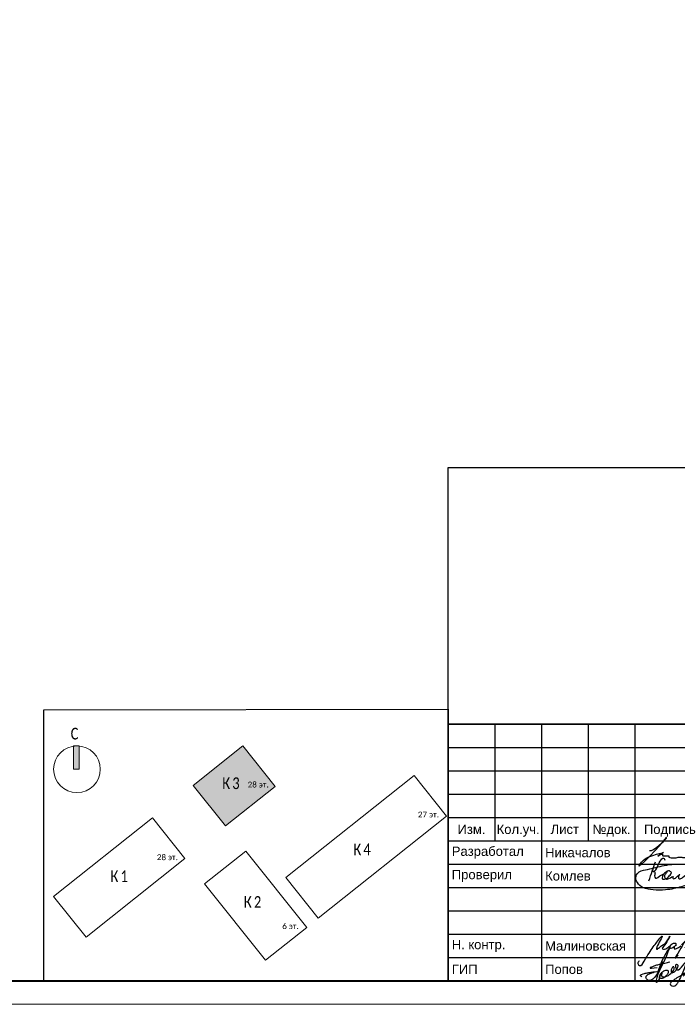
# Model space of a CAD drawing. Header units: millimetres. Extents: x -195178 to 1761886, y 140622 to 301105.
# Tile 7 of 131: x -102034 to -87944, y 182305 to 203401. Entities that reach past the tile are written whole.
import ezdxf
from ezdxf.enums import TextEntityAlignment as Align

# ---------------------------------------------------------------- set-up
doc = ezdxf.new("R2010")
doc.units = ezdxf.units.MM
doc.layers.get('Defpoints').update_dxf_attribs({"color": 252})
doc.layers.add('0_S_Grey_01', color=9, linetype='Continuous', lineweight=5, true_color=0x808080)
doc.layers.add('DB CP Подписи', color=7, linetype='Continuous', lineweight=25, true_color=0x0a45f5)
for name, color, linetype, lineweight in [('DB CP Оформление', 7, 'Continuous', 25), ('Рамка', 7, 'Continuous', 18), ('Типовые аннотации', 252, 'Continuous', 5)]:
    doc.layers.add(name, color=color, linetype=linetype, lineweight=lineweight)
doc.layers.add('формат', color=250, linetype='Continuous')
doc.styles.add('Arial', font='arial.ttf', dxfattribs={"width": 0.9, "height": 699.9999999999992})
doc.styles.add('Calibri Light_10', font='calibril.ttf', dxfattribs={"height": 1})
doc.styles.add('Calibri Light_9', font='isocpeur.ttf', dxfattribs={"width": 0.8, "height": 2})
doc.styles.add('CP.Text', font='arial.ttf')

# ---------------------------------------------------------------- blocks, each defined once
blk = doc.blocks.new('*U29')
at = {"color": 0, "lineweight": 0}
blk.add_lwpolyline([(-594, 4.393872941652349e-15), (6.661338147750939e-14, 6.661338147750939e-14), (3.331937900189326e-14, 420.0000000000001), (-594.0000000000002, 420.0000000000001)], close=True, dxfattribs=at)
at = {"lineweight": 40}
blk.add_lwpolyline([(-574, 5.000000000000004), (-4.999999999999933, 5.000000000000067), (-4.999999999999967, 415.0000000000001), (-574.0000000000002, 415.0000000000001)], close=True, dxfattribs=at)
at = {"style": 'Arial', "width": 0.9, "flags": 8}
blk.add_attdef('FORMAT', (-36.87188609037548, 1.257088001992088), '', height=2.8, dxfattribs=at)
blk = doc.blocks.new('0_AS_SLK8_BUG_2000 - 0_AS_SLK8_BUG_2000-4765957-Надземная часть_ Корпус 3_ План 1 этажа на отм_-1_640')
at = {"layer": 'Типовые аннотации'}
blk.add_hatch(color=256, dxfattribs=at).paths.add_polyline_path([(-64.89341031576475, 34.73339586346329), (-65.89341031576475, 34.73339586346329), (-65.89341031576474, 38.73339586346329), (-64.89341031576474, 38.73339586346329)])
at = {"layer": 'Типовые аннотации', "true_color": 0xc0c0c0}
blk.add_hatch(color=9, dxfattribs=at).paths.add_polyline_path([(-31.32252260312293, 31.77071233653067), (-39.81073791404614, 25.012554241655), (-45.35429616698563, 31.97523776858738), (-36.8660808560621, 38.73339586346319)])
at = {"layer": '0_S_Grey_01'}
for p, q in [((-36.8660808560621, 38.73339586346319), (-45.35429616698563, 31.97523776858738)), ((-31.32252260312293, 31.77071233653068), (-36.8660808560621, 38.73339586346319)), ((-7.517170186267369, 33.65954697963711), (-29.50047435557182, 16.15685182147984)), ((-1.973611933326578, 26.69686345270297), (-7.517170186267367, 33.65954697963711)), ((-45.35429616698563, 31.97523776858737), (-39.81073791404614, 25.012554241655)), ((-39.81073791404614, 25.012554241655), (-31.32252260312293, 31.77071233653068)), ((-52.35609507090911, 26.40053658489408), (-69.29341031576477, 12.91536332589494)), ((-46.8125368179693, 19.4378530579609), (-52.35609507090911, 26.40053658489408)), ((-23.95691610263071, 9.194168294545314), (-1.973611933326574, 26.69686345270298)), ((-36.33025549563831, 20.72135777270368), (-43.4102876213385, 15.08436876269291)), ((-25.91272608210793, 7.636989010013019), (-36.33025549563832, 20.72135777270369)), ((-63.7498520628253, 5.952679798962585), (-46.8125368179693, 19.4378530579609)), ((-29.50047435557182, 16.15685182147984), (-23.95691610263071, 9.194168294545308)), ((-43.4102876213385, 15.08436876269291), (-32.99275820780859, 2.000000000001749)), ((-69.29341031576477, 12.91536332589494), (-63.7498520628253, 5.952679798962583)), ((-32.9927582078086, 2.000000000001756), (-25.91272608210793, 7.63698901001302))]:
    blk.add_line(p, q, dxfattribs=at)
at = {"layer": 'Типовые аннотации'}
for p, q in [((-64.89341031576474, 38.73339586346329), (-65.89341031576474, 38.73339586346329)), ((-65.89341031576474, 38.73339586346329), (-65.89341031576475, 34.73339586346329)), ((-64.89341031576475, 34.73339586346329), (-64.89341031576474, 38.73339586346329)), ((-36.8660808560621, 38.73339586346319), (-45.35429616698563, 31.97523776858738)), ((-31.32252260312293, 31.77071233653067), (-36.8660808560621, 38.73339586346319)), ((-65.89341031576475, 34.73339586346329), (-64.89341031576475, 34.73339586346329)), ((-45.35429616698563, 31.97523776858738), (-39.81073791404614, 25.012554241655)), ((-39.81073791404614, 25.012554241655), (-31.32252260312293, 31.77071233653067))]:
    blk.add_line(p, q, dxfattribs=at)
blk.add_circle((-65.29341031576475, 34.73339586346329), 3.999999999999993, dxfattribs=at)
at = {"layer": 'Типовые аннотации', "attachment_point": 1}
for s, insert, char_height, width, style in [('\\fCalibri Light|b0|i0|c204|p34|;C', (-66.37824129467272, 41.84007573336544), 2, 2.0843875, 'Calibri Light_9'), ('\\fCalibri Light|b0|i0|c204|p34|;К', (-40.39984909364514, 33.33828071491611), 2, 2.0843875, 'Calibri Light_9'), ('\\fCalibri Light|b0|i0|c204|p34|;3', (-38.68005742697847, 33.33828071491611), 2, 1.92405, 'Calibri Light_9'), ('28 ', (-36.04619677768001, 32.60764187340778), 1, 2.32489375, 'Calibri Light_10'), ('эт', (-34.12796761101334, 32.60764187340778), 1, 1.603375, 'Calibri Light_10'), ('\\fCalibri Light|b0|i0|c204|p34|;.', (-32.80505094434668, 32.60764187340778), 1, 0.4810124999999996, 'Calibri Light_10')]:
    blk.add_mtext(s, dxfattribs=dict(at, insert=insert, char_height=char_height, width=width, style=style))
at = {"layer": 'Типовые аннотации', "color": 8, "true_color": 0x808080, "attachment_point": 1}
for s, insert, char_height, width, style in [('\\fCalibri Light|b0|i0|c204|p34|;К', (-40.39984909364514, 33.33828071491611), 2, 2.0843875, 'Calibri Light_9'), ('\\fCalibri Light|b0|i0|c204|p34|;3', (-38.68005742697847, 33.33828071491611), 2, 1.92405, 'Calibri Light_9'), ('28 ', (-36.04619677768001, 32.60764187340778), 1, 2.32489375, 'Calibri Light_10'), ('эт', (-34.12796761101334, 32.60764187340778), 1, 1.603375, 'Calibri Light_10'), ('\\fCalibri Light|b0|i0|c204|p34|;.', (-32.80505094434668, 32.60764187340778), 1, 0.4810124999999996, 'Calibri Light_10'), ('27 ', (-6.864468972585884, 27.4772806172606), 1, 2.32489375, 'Calibri Light_10'), ('эт', (-4.946239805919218, 27.4772806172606), 1, 1.603375, 'Calibri Light_10'), ('\\fCalibri Light|b0|i0|c204|p34|;.', (-3.623323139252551, 27.4772806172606), 1, 0.4810124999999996, 'Calibri Light_10'), ('\\fCalibri Light|b0|i0|c204|p34|;К', (-17.92569001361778, 22.00657472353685), 2, 2.0843875, 'Calibri Light_9'), ('\\fCalibri Light|b0|i0|c204|p34|;4', (-16.20589834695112, 22.00657472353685), 2, 1.92405, 'Calibri Light_9'), ('28 ', (-51.60674181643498, 20.15287817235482), 1, 2.32489375, 'Calibri Light_10'), ('эт', (-49.68851264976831, 20.15287817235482), 1, 1.603375, 'Calibri Light_10'), ('\\fCalibri Light|b0|i0|c204|p34|;.', (-48.36559598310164, 20.15287817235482), 1, 0.4810124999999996, 'Calibri Light_10'), ('\\fCalibri Light|b0|i0|c204|p34|;К', (-59.55569245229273, 17.38921328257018), 2, 2.0843875, 'Calibri Light_9'), ('\\fCalibri Light|b0|i0|c204|p34|;1', (-57.83590078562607, 17.38921328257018), 2, 1.92405, 'Calibri Light_9'), ('\\fCalibri Light|b0|i0|c204|p34|;К', (-36.69054182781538, 12.9809562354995), 2, 2.0843875, 'Calibri Light_9'), ('\\fCalibri Light|b0|i0|c204|p34|;2', (-34.97075016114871, 12.9809562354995), 2, 1.92405, 'Calibri Light_9'), ('6 ', (-30.11289359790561, 8.335616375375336), 1, 1.36286875, 'Calibri Light_10'), ('эт', (-28.98841443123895, 8.335616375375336), 1, 1.603375, 'Calibri Light_10'), ('\\fCalibri Light|b0|i0|c204|p34|;.', (-27.66549776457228, 8.335616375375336), 1, 0.4810125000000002, 'Calibri Light_10')]:
    blk.add_mtext(s, dxfattribs=dict(at, insert=insert, char_height=char_height, width=width, style=style))
blk = doc.blocks.new('Попов')
at = {"layer": 'DB CP Подписи', "color": 160, "true_color": 0x0a45f5}
for points in [[(7.394956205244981, 7.032094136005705), (4.284556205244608, 0.8400941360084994), (3.982156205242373, 0.4944941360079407), (3.665356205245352, 0.2583778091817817), (3.190156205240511, 0.09837780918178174), (2.801356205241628, 0.2064941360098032), (2.509696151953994, 0.451294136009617), (2.383756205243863, 0.7680941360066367), (2.429696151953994, 0.9984941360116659), (2.62855620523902, 1.243294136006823), (3.319756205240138, 1.603294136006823), (3.895756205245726, 1.848094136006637), (4.370956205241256, 1.992094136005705), (4.918156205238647, 1.992094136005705)], [(7.394956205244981, 7.032094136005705), (6.962956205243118, 6.427294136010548), (4.918156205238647, 1.992094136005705)], [(8.094156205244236, 0.03369413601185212), (8.828556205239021, 0.5520941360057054), (9.980556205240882, 1.272094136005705), (10.85895620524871, 1.761694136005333), (10.41255620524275, 1.084894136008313), (11.57895620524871, 2.611294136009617), (12.16935620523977, 3.84969413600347), (12.471756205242, 4.713694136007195), (12.629696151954, 5.419294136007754), (12.689696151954, 6.2400941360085), (12.54375620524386, 6.945694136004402), (12.34215620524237, 7.075294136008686), (12.03975620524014, 7.075294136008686), (11.64969615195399, 6.6000941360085), (11.379696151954, 5.779294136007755), (11.21895620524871, 4.728094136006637), (10.72935620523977, 3.014494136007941), (9.418956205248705, 0.0336941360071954)], [(5.979696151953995, 4.069175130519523), (4.859696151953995, -0.1216221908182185), (5.311356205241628, 0.624094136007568), (5.311356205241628, 0.8688941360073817), (5.624396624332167, 1.697142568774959), (6.247356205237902, 2.150494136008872), (6.650556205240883, 2.323294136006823), (6.909756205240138, 2.323294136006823), (7.125756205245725, 2.150494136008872), (7.125756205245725, 1.747294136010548), (6.82335620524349, 1.243294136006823), (6.333756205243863, 0.7968941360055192), (5.714556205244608, 0.5088941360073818), (5.412156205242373, 0.5952941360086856), (5.49855620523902, 1.286494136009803), (5.817585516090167, 1.879286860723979), (5.714556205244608, 1.286494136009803), (5.829756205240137, 0.9552941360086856), (6.146556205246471, 0.8832941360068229), (6.794556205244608, 1.012894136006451), (7.528956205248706, 1.459294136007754), (8.119356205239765, 2.064094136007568), (8.407356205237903, 2.510494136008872), (8.407356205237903, 2.899294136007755), (8.320956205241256, 3.028894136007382), (8.090556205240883, 2.956894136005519), (7.816956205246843, 2.366494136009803), (7.816956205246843, 1.963294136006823), (7.989756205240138, 1.776094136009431), (8.364156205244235, 1.891294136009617), (8.82495620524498, 2.323294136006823), (9.055356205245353, 2.697694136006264), (9.271356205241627, 3.302494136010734), (9.012156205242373, 3.561694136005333), (8.882556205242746, 3.561694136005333), (8.709696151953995, 3.3600941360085), (8.709696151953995, 2.978377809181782), (9.039696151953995, 2.408377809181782), (10.349696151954, 3.378377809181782), (11.11969615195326, 4.410259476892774), (11.27818451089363, 5.133235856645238), (11.35539592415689, 5.654323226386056), (11.38831620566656, 5.819447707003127), (11.35539592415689, 5.654323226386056)], [(3.521356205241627, 2.971294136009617), (3.294445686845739, 2.859738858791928), (4.789696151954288, 2.859738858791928)], [(3.521356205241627, 2.971294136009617), (4.126156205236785, 3.244894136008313), (4.932556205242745, 3.475294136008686), (6.444556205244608, 3.835294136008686), (7.495756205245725, 4.080094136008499)], [(1.534156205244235, 0.8688941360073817), (1.303756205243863, 1.041694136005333), (1.217356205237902, 1.214494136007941), (1.447756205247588, 1.416094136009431), (2.038156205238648, 1.603294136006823), (2.815756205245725, 1.761694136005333), (3.506956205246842, 1.876894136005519), (4.357209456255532, 1.989153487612), (4.918156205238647, 1.992094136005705)]]:
    blk.add_spline(points, degree=3, dxfattribs=at)
at = {"layer": 'DB CP Подписи'}
blk.add_spline([(8.094156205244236, 0.03369413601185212), (7.791756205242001, -0.2544480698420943), (7.618956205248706, -0.4847058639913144), (7.618956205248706, -0.8015058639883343), (7.950156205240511, -1.060705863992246), (8.569356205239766, -1.060705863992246), (8.943756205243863, -0.7583058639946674), (9.116556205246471, -0.4991058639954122), (9.418956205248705, 0.0336941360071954)], degree=3, dxfattribs=at)
blk = doc.blocks.new('A$Cf51998ab')
at = {"layer": 'DB CP Подписи'}
for points in [[(2.024743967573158, 7.175397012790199), (0.02474396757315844, 3.175397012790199), (2.524743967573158, 0.1753970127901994), (9.524743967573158, 6.675397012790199), (17.02474396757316, 19.1753970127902), (23.52474396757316, 28.6753970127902), (29.02474396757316, 35.6753970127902), (35.52474396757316, 43.6753970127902), (36.52474396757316, 44.6753970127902), (30.02474396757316, 30.6753970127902), (28.52474396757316, 26.1753970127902), (28.52474396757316, 25.1753970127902), (31.52474396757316, 26.6753970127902), (36.02474396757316, 30.1753970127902), (43.52474396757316, 36.1753970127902), (45.52474396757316, 39.1753970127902), (47.52474396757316, 42.6753970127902), (47.52474396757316, 43.1753970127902), (48.02474396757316, 44.1753970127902), (40.52474396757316, 31.1753970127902), (37.52474396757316, 25.6753970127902), (40.52474396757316, 25.1753970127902), (47.02474396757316, 28.6753970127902), (47.52474396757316, 29.1753970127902)], [(66.52474396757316, 31.6753970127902), (75.02474396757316, 39.1753970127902), (79.02474396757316, 43.6753970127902), (79.52474396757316, 46.6753970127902), (75.02474396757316, 41.6753970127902), (69.02474396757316, 32.6753970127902), (61.02474396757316, 18.6753970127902), (57.02474396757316, 11.6753970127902), (61.52474396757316, 15.6753970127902)], [(57.52474396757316, 34.1753970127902), (54.52474396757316, 34.1753970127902), (50.02474396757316, 31.1753970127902), (49.52474396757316, 26.1753970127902), (54.02474396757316, 27.6753970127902), (56.02474396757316, 29.1753970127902), (58.02474396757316, 33.1753970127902), (57.52474396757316, 34.1753970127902)], [(59.02474396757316, 30.6753970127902), (55.49455854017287, 28.71229258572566), (55.52474396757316, 25.6753970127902), (57.52474396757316, 25.6753970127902), (62.02474396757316, 27.6753970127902), (65.02474396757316, 29.6753970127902), (65.52474396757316, 30.1753970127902)], [(71.80259313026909, 27.23596012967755), (75.18207571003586, 30.02247973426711), (81.43411698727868, 33.40007838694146), (87.77064376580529, 36.27103771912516), (91.06563812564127, 37.45319772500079)]]:
    blk.add_spline(points, degree=3, dxfattribs=at)
blk = doc.blocks.new('A$C5BE547C8')
at = {"layer": 'DB CP Подписи', "color": 160, "true_color": 0x0a45f5}
for points in [[(12.77064067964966, 273.4620631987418), (54.9465189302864, 284.4855278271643), (94.154754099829, 355.2698806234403), (190.2780455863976, 461.4464249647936), (197.8667517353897, 439.9583000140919)], [(553.6754189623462, 292.4671654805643), (541.1363445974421, 294.8536106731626), (543.5881781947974, 221.3447915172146), (618.3679039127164, 188.8783703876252), (688.8570107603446, 181.5274854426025), (702.341915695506, 169.2760206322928), (655.1448083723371, 128.8461685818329), (445.8771119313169, 43.72502877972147), (210.5232081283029, -1.356840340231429), (25.1820216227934, -2.336883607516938), (-119.9528827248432, 30.00445333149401), (-207.229957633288, 105.4676031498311), (-226.8427679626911, 202.491644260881), (-177.8107121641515, 263.2541753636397), (-54.24994114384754, 301.4757719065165), (189.9297362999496, 360.2782164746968), (498.8316938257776, 377.9189649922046), (787.0024744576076, 349.3846527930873)], [(-36.17550682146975, 134.4371501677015), (61.71678818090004, 412.4869762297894)], [(240.4512582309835, 278.160545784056), (216.6761126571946, 242.9138925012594), (193.0570860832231, 200.9501308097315), (214.3763311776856, 163.8837520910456), (260.4151262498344, 165.1061032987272), (324.2741268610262, 195.7046833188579), (317.2758679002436, 178.2197674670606), (323.3993369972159, 165.9803596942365), (371.5122399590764, 186.0879841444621), (421.3747226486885, 228.0517155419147), (401.2547955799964, 186.9622102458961), (414.3764636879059, 162.4833644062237), (464.2389463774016, 183.4652452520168), (539.4700353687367, 247.2851138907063), (556.5207641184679, 274.5734312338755), (553.6754189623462, 292.4671654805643)], [(12.77064067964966, 273.4620631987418), (53.68175455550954, 259.2054039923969), (47.35787273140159, 207.3811667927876), (60.00563637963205, 173.2529950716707), (97.94904722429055, 183.3650324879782)], [(97.94904722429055, 183.3650324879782), (177.0679458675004, 224.8184770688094), (161.8986921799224, 163.5096667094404), (207.1457470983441, 161.4226177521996), (266.314922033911, 204.5548820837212), (296.9437179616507, 255.3396693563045), (253.785020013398, 280.3842265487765), (197.7158576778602, 243.8061435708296), (177.076149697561, 224.897245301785)]]:
    blk.add_spline(points, degree=3, dxfattribs=at)
blk = doc.blocks.new('Никачалов')
blk.add_lwpolyline([(-307.2528087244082, -10.52482762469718), (-266.7209943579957, -10.52482762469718), (-217.2917009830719, 12.19796214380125), (-151.053767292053, 56.65713122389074), (-104.5903002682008, 97.1639252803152), (-42.3079472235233, 148.5397506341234), (-2.762450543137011, 181.1417946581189), (25.90605847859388, 213.7455219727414), (43.7010164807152, 235.4819012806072), (55.56432182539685, 255.2404097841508), (61.49597449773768, 269.0720390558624), (48.64291482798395, 267.0958515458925), (20.96416013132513, 227.5771512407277), (-26.48906123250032, 171.2625404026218), (-43.29770154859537, 147.551656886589), (-106.566372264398, 73.45304175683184), (-171.8145516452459, 1.330614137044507), (-320.1058683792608, -151.8054015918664), (-406.1148320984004, -241.7118334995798), (-487.1818974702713, -312.8461673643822), (-518.8162328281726, -343.4720238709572), (-528.703466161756, -345.4482113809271), (-526.7239574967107, -334.5808633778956), (-516.8401608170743, -316.7968590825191), (-494.0998678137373, -283.2067213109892), (-477.294664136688, -261.4703420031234), (-435.7730954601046, -217.0111729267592), (-400.1831794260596, -188.3598206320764), (-362.6171914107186, -168.6013121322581), (-318.1297963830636, -150.8173078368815), (-234.0969046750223, -118.213580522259), (-154.0195936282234, -90.55032198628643), (-5.728276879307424, -52.01971543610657), (-125.3510846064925, -134.0213973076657), (-130.2929829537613, -133.0333035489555), (-128.316910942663, -131.0571160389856), (-95.39726961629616, -111.8204287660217), (-59.85203000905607, -95.76348443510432), (-27.71938084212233, -87.49177623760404), (-25.77080201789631, -90.41229184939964), (-29.66795968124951, -102.5757764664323), (-30.15252690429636, -110.3610126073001), (-29.17995580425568, -115.7122051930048), (-24.3102270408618, -121.0650810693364), (-17.49535610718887, -123.4974413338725), (-8.24390245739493, -125.9314848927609), (2.468126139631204, -127.3909010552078), (14.15272583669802, -127.3909010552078), (101.7906602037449, -127.3909010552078), (105.0348549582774, -129.2711407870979), (104.8664592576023, -152.815378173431), (110.9218312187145, -158.3651994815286), (128.4246742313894, -163.9133375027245), (156.4780234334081, -166.202617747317), (264.0107071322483, -165.9518068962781), (307.6251938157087, -158.1497378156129), (346.3905716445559, -151.961947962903), (383.8122205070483, -151.961947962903), (403.5351374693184, -158.7119581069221), (436.9152894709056, -161.67118948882), (526.11689822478, -161.927050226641), (598.5373598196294, -138.5208429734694), (676.6111056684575, -125.8742528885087), (713.761259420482, -126.4129070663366)])
blk = doc.blocks.new('ауацуа')
at = {"layer": 'DB CP Оформление'}
for p, q in [((-901444.4389830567, -47611.55045884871), (-882944.4389830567, -47611.55045884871)), ((-901444.4389830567, -53111.55045884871), (-901444.4389830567, -47611.55045884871)), ((-900444.4389830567, -47611.55045884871), (-900444.4389830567, -50111.55045884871)), ((-899444.4389830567, -47611.55045884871), (-899444.4389830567, -53111.55045884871)), ((-898444.4389830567, -47611.55045884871), (-898444.4389830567, -50111.55045884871)), ((-897444.4389830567, -47611.55045884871), (-897444.4389830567, -53111.55045884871)), ((-901444.4389830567, -48111.55045884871), (-894944.4389830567, -48111.55045884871)), ((-901444.4389830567, -48611.55045884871), (-894944.4389830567, -48611.55045884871)), ((-901444.4389830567, -49111.55045884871), (-894944.4389830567, -49111.55045884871)), ((-901444.4389830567, -49611.55045884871), (-894944.4389830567, -49611.55045884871)), ((-901444.4389830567, -50111.55045884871), (-882944.4389830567, -50111.55045884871)), ((-901444.4389830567, -50611.55045884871), (-894944.4389830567, -50611.55045884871)), ((-901444.4389830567, -51111.55045884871), (-894944.4389830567, -51111.55045884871)), ((-901444.4389830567, -51611.55045884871), (-894944.4389830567, -51611.55045884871)), ((-901444.4389830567, -52111.55045884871), (-894944.4389830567, -52111.55045884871)), ((-901444.4389830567, -52611.55045884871), (-894944.4389830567, -52611.55045884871)), ((-901444.4389830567, -53111.55045884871), (-882944.4389830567, -53111.55045884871))]:
    blk.add_line(p, q, dxfattribs=at)
at = {"layer": 'DB CP Подписи'}
blk.add_blockref('Никачалов', (-896824.2117446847, -50303.85781468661), dxfattribs=at)
at = {"layer": 'DB CP Подписи', "color": 160, "true_color": 0x0a45f5, "xscale": 1.445624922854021, "yscale": 1.445624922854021, "zscale": 1.445624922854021}
blk.add_blockref('A$C5BE547C8', (-897091.0831624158, -51157.1531102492), dxfattribs=at)
at = {"layer": 'DB CP Подписи'}
for name, p, xscale, yscale, zscale in [('A$Cf51998ab', (-897379.3541802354, -52782.28930560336), 14.0625, 14.0625, 14.0625), ('Попов', (-897444.4389830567, -53111.55045884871), 100, 100, 100)]:
    blk.add_blockref(name, p, dxfattribs=dict(at, xscale=xscale, yscale=yscale, zscale=zscale))
at = {"layer": 'DB CP Оформление', "style": 'CP.Text'}
for s, p in [('Изм.', (-900944.4389830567, -49861.55045884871)), ('Кол.уч.', (-899944.4389830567, -49861.55045884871)), ('Лист', (-898944.4389830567, -49861.55045884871)), ('№док.', (-897944.4389830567, -49861.55045884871)), ('Подпись', (-896694.4389830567, -49861.55045884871))]:
    blk.add_text(s, height=200, dxfattribs=at).set_placement(p, align=Align.MIDDLE_CENTER)
at = {"layer": 'DB CP Оформление', "char_height": 200, "width": 1999.999999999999, "attachment_point": 4, "style": 'CP.Text'}
for s, insert in [(' Разработал', (-901444.4389830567, -50361.55045884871)), (' Никачалов', (-899444.4389830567, -50361.55045884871)), (' Проверил', (-901444.4389830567, -50861.55045884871)), (' Комлев', (-899444.4389830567, -50861.55045884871)), (' Н. контр.', (-901444.4389830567, -52361.55045884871)), (' Малиновская', (-899444.4389830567, -52361.55045884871)), (' ГИП', (-901444.4389830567, -52861.55045884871)), (' Попов', (-899444.4389830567, -52861.55045884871))]:
    blk.add_mtext(s, dxfattribs=dict(at, insert=insert))

msp = doc.modelspace()

# ---------------------------------------------------------------- linework, layer by layer
at = {"layer": 'Defpoints'}
for p, q in [((-92853.94849653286, 193804.7842184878), (-74353.94849653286, 193804.7842184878)), ((-92853.94842571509, 188304.784170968), (-92853.94842571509, 193804.784170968))]:
    msp.add_line(p, q, dxfattribs=at)
for points in [[(-92853.94835489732, 193804.7841227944), (-74353.94835489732, 193804.7841227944), (-74353.94835489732, 188304.7841228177), (-92853.94835489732, 188304.7841228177)], [(-92853.94835489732, 188304.7841228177), (-74353.94835489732, 188304.7841228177), (-74353.94835489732, 182804.784122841), (-92853.94835489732, 182804.784122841)]]:
    msp.add_lwpolyline(points, close=True, dxfattribs=at)
at = {"layer": 'Defpoints', "color": 3, "lineweight": 30}
msp.add_lwpolyline([(-101516.9483548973, 188615.784122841), (-92853.94835489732, 188626.784122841), (-92853.94835489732, 182804.784122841), (-101516.9483548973, 182793.784122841)], close=True, dxfattribs=at)
at = {"layer": 'Рамка'}
msp.add_line((-92853.94835489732, 182804.784122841), (-74353.94835489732, 182804.784122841), dxfattribs=at)
msp.add_lwpolyline([(-131253.9483548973, 182804.784122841), (-74353.94835489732, 182804.784122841), (-74353.94835489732, 223804.784122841), (-131253.9483548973, 223804.784122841)], close=True, dxfattribs=at)

# ---------------------------------------------------------------- block references
msp.add_blockref('ауацуа', (808590.4906281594, 235916.3345816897))
at = {"layer": 'Типовые аннотации', "xscale": 125, "yscale": 125, "zscale": 125}
msp.add_blockref('0_AS_SLK8_BUG_2000 - 0_AS_SLK8_BUG_2000-4765957-Надземная часть_ Корпус 3_ План 1 этажа на отм_-1_640', (-92644.46838921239, 182999.3601261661), dxfattribs=at)
at = {"layer": 'формат', "xscale": 100, "yscale": 100, "zscale": 100}
msp.add_blockref('*U29', (-73853.94835489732, 182304.784122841), dxfattribs=at)

doc.saveas('drawing.dxf')
